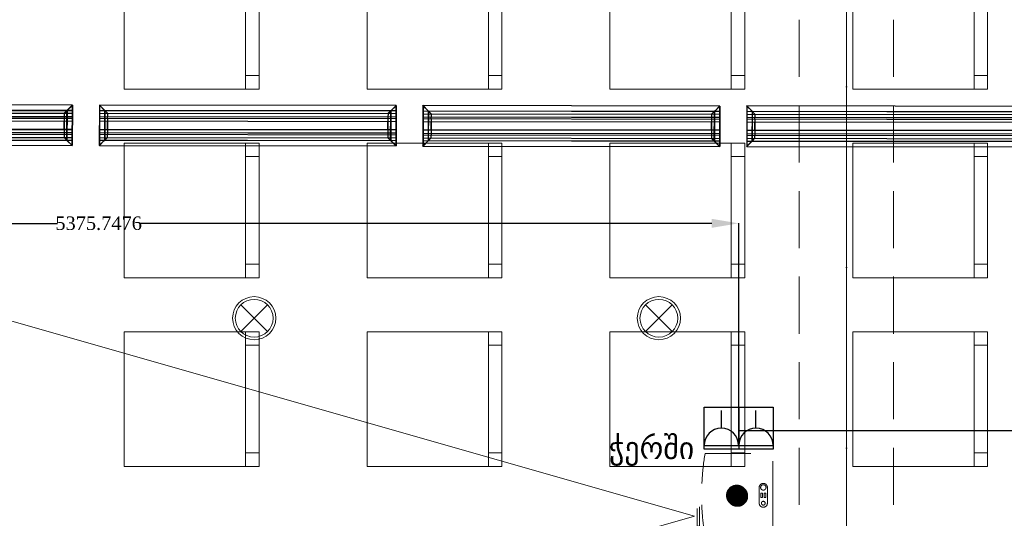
# Model space of a CAD drawing. Header units: millimetres. Extents: x 0 to 88385, y 0 to 41127.
# Tile 161 of 244: x 70167 to 73817, y 29645 to 31496. Entities that reach past the tile are written whole.
import ezdxf
from ezdxf.enums import TextEntityAlignment as Align

# ---------------------------------------------------------------- set-up
doc = ezdxf.new("R2010")
doc.units = ezdxf.units.MM
doc.header["$MEASUREMENT"] = 0
for name, pattern in [('Dot & Dashed', [670.277762, 317.5, -176.388889, 0, -176.388874]), ('Hidden', [317.5, 211.666667, -105.833333]), ('Hidden Line', [391.222223, 282.222223, -109])]:
    doc.linetypes.add(name, pattern=pattern)
for name, color, linetype in [('- განათება', 7, 'Continuous'), ('- მექანიკური ნაწილი', 7, 'Continuous'), ('- საშტეფცელო როზეტები', 7, 'Continuous'), ('Edges', 7, 'Continuous'), ('Structural - Bearing', 7, 'Continuous'), ('Structural - Grid', 7, 'Continuous')]:
    doc.layers.add(name, color=color, linetype=linetype)
doc.layers.add('New_Interior - Furniture _Pen_No__1', color=7, linetype='Continuous', lineweight=13)
doc.layers.add('New_Interior - Furniture _Pen_No__20', color=1, linetype='Continuous', lineweight=0)
for name, color, linetype, lineweight, true_color in [('New_Interior - Lamp_Pen_No__77', 7, 'Continuous', 20, 0xffeb28), ('Structural - Bearing_Pen_No__81', 7, 'Continuous', 20, 0x6a6a6a), ('Structural - Grid_Pen_No__81', 7, 'Continuous', 20, 0x6a6a6a)]:
    doc.layers.add(name, color=color, linetype=linetype, lineweight=lineweight, true_color=true_color)
doc.styles.add('GENERATED_STYLE_2', font='txt')
doc.styles.get("Standard").update_dxf_attribs({"font": 'sylfaen.ttf'})
doc.dimstyles.get("Standard").update_dxf_attribs({"dimtxt": 0.18, "dimasz": 0.18, "dimexe": 0.18, "dimexo": 0.0625, "dimgap": 0.09, "dimtad": 0, "dimtih": 1, "dimtoh": 1, "dimdec": 4, "dimzin": 0, "dimdsep": 46, "dimtxsty": 'Standard', "dimcen": 0.09, "dimadec": 0, "dimazin": 0, "dimtfac": 1, "dimtdec": 4, "dimtofl": 0, "dimtmove": 0, "dimatfit": 3, "dimfxl": 1, "dimtolj": 1, "dimtzin": 0, "dimarcsym": 0})

# ---------------------------------------------------------------- blocks, each defined once
blk = doc.blocks.new('Standard grid marker_2')
at = {"layer": 'Structural - Grid_Pen_No__81', "color": 251, "linetype": 'Continuous', "lineweight": 20, "true_color": 0x6a6a6a}
blk.add_line((1000, 0), (27734.9, 0), dxfattribs=at)
at = {"layer": 'Structural - Grid_Pen_No__81', "color": 251, "lineweight": 20, "true_color": 0x6a6a6a, "style": 'GENERATED_STYLE_2'}
for tag, p in [('AC_MarkerText_1_0', (-1.5, -46.7)), ('AC_MarkerText_1_1', (28933.4, -46.7))]:
    blk.add_attdef(tag, text='', height=100, rotation=270, dxfattribs=at).set_placement(p, align=Align.TOP_CENTER)
blk = doc.blocks.new('Chair Layout 27')
at = {"layer": 'New_Interior - Furniture _Pen_No__1', "color": 7, "linetype": 'Continuous', "lineweight": 13}
for p, q in [((2150, -5450), (2150, -5400)), ((2550, -5450), (2550, -5400)), ((2850, -5450), (2850, -5400)), ((3250, -5450), (3250, -5400)), ((3550, -5450), (3550, -5400)), ((2100, -5450), (2600, -5450)), ((2800, -5450), (3300, -5450)), ((3500, -5450), (4000, -5450)), ((2150, -6350), (2150, -6300)), ((2550, -6350), (2550, -6300)), ((2850, -6350), (2850, -6300)), ((3250, -6350), (3250, -6300)), ((3550, -6350), (3550, -6300)), ((2100, -6350), (2600, -6350)), ((2800, -6350), (3300, -6350)), ((3500, -6350), (4000, -6350)), ((2150, -7250), (2150, -7200)), ((2550, -7250), (2550, -7200)), ((2850, -7250), (2850, -7200)), ((3250, -7250), (3250, -7200)), ((3550, -7250), (3550, -7200)), ((2100, -7250), (2600, -7250)), ((2800, -7250), (3300, -7250)), ((3500, -7250), (4000, -7250)), ((2150, -8150), (2150, -8100)), ((2550, -8150), (2550, -8100)), ((2850, -8150), (2850, -8100)), ((3250, -8150), (3250, -8100)), ((3550, -8150), (3550, -8100)), ((2100, -8150), (2600, -8150)), ((2800, -8150), (3300, -8150)), ((3500, -8150), (4000, -8150))]:
    blk.add_line(p, q, dxfattribs=at)
at = {"layer": 'New_Interior - Furniture _Pen_No__1', "color": 7, "linetype": 'Continuous', "lineweight": 13, "flags": 128}
for points in [[(2100, -5900), (2600, -5900), (2600, -5400), (2100, -5400)], [(2800, -5900), (3300, -5900), (3300, -5400), (2800, -5400)], [(3500, -5900), (4000, -5900), (4000, -5400), (3500, -5400)], [(2100, -6800), (2600, -6800), (2600, -6300), (2100, -6300)], [(2800, -6800), (3300, -6800), (3300, -6300), (2800, -6300)], [(3500, -6800), (4000, -6800), (4000, -6300), (3500, -6300)], [(2100, -7700), (2600, -7700), (2600, -7200), (2100, -7200)], [(2800, -7700), (3300, -7700), (3300, -7200), (2800, -7200)], [(3500, -7700), (4000, -7700), (4000, -7200), (3500, -7200)], [(2100, -8600), (2600, -8600), (2600, -8100), (2100, -8100)], [(2800, -8600), (3300, -8600), (3300, -8100), (2800, -8100)], [(3500, -8600), (4000, -8600), (4000, -8100), (3500, -8100)]]:
    blk.add_lwpolyline(points, close=True, dxfattribs=at)
blk = doc.blocks.new('Beam_3', base_point=(-11008.8, 14663))
at = {"layer": 'Structural - Bearing_Pen_No__81', "color": 251, "linetype": 'Dot & Dashed', "lineweight": 20, "true_color": 0x6a6a6a}
blk.add_line((-11008.8, 14663), (-11008.8, 39096.2), dxfattribs=at)
at = {"layer": 'Structural - Bearing_Pen_No__81', "color": 251, "linetype": 'Hidden', "lineweight": 20, "true_color": 0x6a6a6a}
for p, q in [((-11183.8, 26838), (-11183.8, 32488)), ((-10833.8, 26838), (-10833.8, 32488))]:
    blk.add_line(p, q, dxfattribs=at)
blk = doc.blocks.new('Projector 27')
at = {"layer": 'New_Interior - Furniture _Pen_No__20', "color": 1, "linetype": 'Hidden Line', "lineweight": 0}
for p, q in [((29.2, -20.3), (-29.2, -20.3)), ((7.6, -26.4), (-7.6, -26.4)), ((-7.6, -26.4), (-7.6, -32.5)), ((-7.6, -32.5), (7.6, -32.5)), ((7.6, -32.5), (7.6, -26.4)), ((-29.2, -50.8), (29.2, -50.8)), ((7.6, -38.6), (-7.6, -38.6)), ((-7.6, -38.6), (-7.6, -44.7)), ((-7.6, -44.7), (7.6, -44.7)), ((7.6, -44.7), (7.6, -38.6)), ((114.3, -271.7), (43.2, -271.7))]:
    blk.add_line(p, q, dxfattribs=at)
at = {"layer": 'New_Interior - Furniture _Pen_No__20', "color": 1, "linetype": 'Hidden Line', "lineweight": 0, "flags": 128}
blk.add_lwpolyline([(154.9, 0), (-154.9, 0), (-154.9, -251.5, 0.05028), (35.6, -263.5), (35.6, -271.7), (43.2, -271.7), (43.2, -280.6), (114.3, -280.6), (114.3, -271.7), (121.9, -271.7), (121.9, -256.3, 0.00877), (154.9, -251.5)], format="xyb", close=True, dxfattribs=at)
at = {"layer": 'New_Interior - Furniture _Pen_No__20', "color": 1, "linetype": 'Hidden Line', "lineweight": 0}
for centre, radius in [((-29.2, -35.5), 10), ((29.2, -35.5), 7)]:
    blk.add_circle(centre, radius, dxfattribs=at)
for centre, radius, start, end in [((-29.2, -35.6), 15.2, 90, 270), ((29.2, -35.6), 15.1, 270, 90), ((0, 687.3), 951.5, 272.1418, 277.3619)]:
    blk.add_arc(centre, radius, start, end, dxfattribs=at)
blk = doc.blocks.new('2-იანი ჩარჩო')
at = {"layer": '- საშტეფცელო როზეტები', "color": 5}
blk.add_line((8600.4, 3737), (8600.4, 3582), dxfattribs=at)
for points in [[(8472.1, 3582), (8472.1, 3737), (8600.4, 3737)], [(8600.4, 3737), (8728.7, 3737), (8728.7, 3582), (8600.4, 3582)], [(8600.4, 3582), (8472.1, 3582)]]:
    blk.add_lwpolyline(points, dxfattribs=at)
blk = doc.blocks.new('- საშტეფცელო როზეტი IP22')
at = {"layer": '- საშტეფცელო როზეტები', "color": 5}
for p, q in [((8536.7, 3822.7), (8536.7, 3888.1)), ((8472.6, 3758.6), (8600.9, 3758.6))]:
    blk.add_line(p, q, dxfattribs=at)
blk.add_arc((8536.7, 3758.6), 64.1, 0, 180, dxfattribs=at)
blk = doc.blocks.new('lineardiffplan')
at = {"layer": 'Edges'}
for p, q in [((392.8, 274.9), (392.8, 274.6)), ((393.1, 274.9), (392.8, 274.9)), ((422.8, 244.9), (392.8, 274.9)), ((392.8, 274.6), (392.9, 274.5)), ((392.9, 125.2), (392.9, 274.5)), ((412.4, 255), (392.9, 274.5)), ((393.1, 274.9), (393.2, 274.8)), ((393.2, 274.8), (412.7, 255.3)), ((1462.8, 244.9), (1492.8, 274.9)), ((1472.9, 255.3), (1492.4, 274.8)), ((1473.2, 254.9), (1492.8, 274.5)), ((1492.4, 274.8), (1492.5, 274.9)), ((1492.8, 274.9), (1492.5, 274.9)), ((1492.8, 274.5), (1492.8, 274.9)), ((1492.8, 274.5), (1492.8, 274.5)), ((1492.8, 125.4), (1492.8, 274.5)), ((1492.8, 255.3), (392.9, 255.3)), ((392.9, 254.9), (1492.8, 254.9)), ((392.9, 244.9), (1492.8, 244.9)), ((392.9, 233.2), (1492.8, 233.2)), ((392.9, 233), (1492.8, 233)), ((392.9, 226.8), (1492.8, 226.8)), ((392.9, 226.5), (1492.8, 226.5)), ((412.4, 144.7), (412.4, 255)), ((412.8, 254.6), (412.4, 255)), ((412.7, 255.3), (413.1, 254.9)), ((412.8, 145.1), (412.8, 254.6)), ((412.8, 254.6), (422.8, 244.6)), ((413.1, 254.9), (423.1, 244.9)), ((422.8, 244.6), (422.8, 244.9)), ((422.8, 244.9), (423.1, 244.9)), ((422.8, 244.6), (422.8, 244.6)), ((422.8, 244.6), (422.8, 233.2)), ((422.8, 233), (422.8, 233.2)), ((422.8, 226.8), (422.8, 233)), ((422.8, 226.5), (422.8, 226.8)), ((422.8, 214.9), (422.8, 226.5)), ((423.1, 244.9), (423.1, 244.9)), ((1472.5, 254.9), (1462.5, 244.9)), ((1462.5, 244.9), (1462.5, 244.9)), ((1462.5, 244.9), (1462.8, 244.9)), ((1462.8, 244.9), (1462.9, 244.6)), ((1462.8, 244.5), (1462.9, 244.6)), ((1462.8, 233.2), (1462.8, 244.5)), ((1462.8, 233), (1462.8, 233.2)), ((1462.8, 226.8), (1462.8, 233)), ((1462.8, 226.5), (1462.8, 226.8)), ((1462.8, 214.9), (1462.8, 226.5)), ((1462.9, 244.6), (1472.8, 254.5)), ((1472.9, 255.3), (1472.5, 254.9)), ((1472.8, 254.5), (1473.2, 254.9)), ((1472.8, 254.5), (1472.8, 145.3)), ((1473.2, 144.9), (1473.2, 254.9)), ((392.9, 214.9), (1492.8, 214.9)), ((1492.8, 214.8), (392.9, 214.8)), ((1492.8, 184.9), (392.9, 184.9)), ((422.4, 214.9), (422.3, 214.9)), ((422.4, 184.9), (422.3, 184.9)), ((422.8, 214.9), (422.4, 214.9)), ((422.8, 184.9), (422.4, 184.9)), ((422.8, 184.9), (422.8, 214.9)), ((423.2, 214.9), (422.8, 214.9)), ((423.2, 214.8), (422.8, 214.9)), ((422.8, 184.9), (423.2, 184.9)), ((422.8, 173.2), (422.8, 184.9)), ((423.2, 214.8), (423.2, 214.9)), ((423.2, 214.8), (423.2, 184.9)), ((1462.8, 214.9), (1462.4, 214.9)), ((1462.4, 214.9), (1462.4, 214.8)), ((1462.8, 214.9), (1462.4, 214.8)), ((1462.4, 184.9), (1462.4, 214.8)), ((1462.4, 184.9), (1462.8, 184.9)), ((1462.8, 214.9), (1462.8, 184.9)), ((1462.8, 214.9), (1463.2, 214.9)), ((1462.8, 173.2), (1462.8, 184.9)), ((1463.2, 184.9), (1462.8, 184.9)), ((1463.2, 214.9), (1463.3, 214.9)), ((1463.2, 184.9), (1463.3, 184.9)), ((392.8, 124.9), (422.8, 154.9)), ((392.9, 173.2), (1492.8, 173.2)), ((392.9, 173), (1492.8, 173)), ((392.9, 166.8), (1492.8, 166.8)), ((392.9, 166.5), (1492.8, 166.5)), ((392.9, 154.9), (1492.8, 154.9)), ((412.8, 145.1), (422.8, 155.1)), ((423.1, 154.8), (413.1, 144.9)), ((422.8, 173), (422.8, 173.2)), ((422.8, 173), (422.8, 166.8)), ((422.8, 166.5), (422.8, 166.8)), ((422.8, 155.1), (422.8, 166.5)), ((422.8, 154.9), (422.8, 155.1)), ((422.8, 155.1), (422.8, 155.1)), ((423.1, 154.8), (422.8, 154.9)), ((423.1, 154.8), (423.1, 154.9)), ((1462.5, 154.8), (1462.4, 154.9)), ((1462.8, 154.9), (1462.5, 154.8)), ((1462.5, 154.8), (1472.4, 144.9)), ((1462.8, 173), (1462.8, 173.2)), ((1462.8, 166.8), (1462.8, 173)), ((1462.8, 166.5), (1462.8, 166.8)), ((1462.8, 155.3), (1462.8, 166.5)), ((1462.9, 155.2), (1462.8, 155.3)), ((1462.9, 155.2), (1462.8, 154.9)), ((1462.8, 154.9), (1492.8, 124.9)), ((1472.8, 145.3), (1462.9, 155.2)), ((392.9, 125.2), (392.8, 125.1)), ((392.8, 125.1), (392.8, 124.9)), ((392.8, 124.9), (393.1, 124.9)), ((1492.8, 144.9), (392.9, 144.9)), ((392.9, 125.2), (412.4, 144.7)), ((392.9, 144.5), (1492.8, 144.5)), ((393.2, 124.9), (393.1, 124.9)), ((412.7, 144.5), (393.2, 124.9)), ((412.8, 145.1), (412.4, 144.7)), ((412.7, 144.5), (413.1, 144.9)), ((1472.4, 144.9), (1472.8, 144.5)), ((1473.2, 144.9), (1472.8, 145.3)), ((1472.8, 144.5), (1492.4, 124.9)), ((1473.2, 144.9), (1492.8, 125.4)), ((1492.4, 124.9), (1492.8, 124.9)), ((1492.4, 124.9), (1492.4, 124.9)), ((1492.8, 125.3), (1492.8, 125.4)), ((1492.8, 124.9), (1492.8, 125.3))]:
    blk.add_line(p, q, dxfattribs=at)
blk.add_lwpolyline([(393.2, 274.8), (1492.8, 274.8), (1492.8, 124.9), (393.2, 124.9)], close=True, dxfattribs=at)
blk = doc.blocks.new('Recessed Spot')
at = {"layer": 'New_Interior - Lamp_Pen_No__77', "color": 2, "linetype": 'Continuous', "lineweight": 20, "true_color": 0xffeb28}
for q in [(-49.5, 49.5), (49.5, 49.5), (-49.5, -49.5), (49.5, -49.5)]:
    blk.add_line((0, 0), q, dxfattribs=at)
at = {"layer": 'New_Interior - Lamp_Pen_No__77', "color": 2, "linetype": 'Continuous', "lineweight": 20, "true_color": 0xffeb28, "flags": 128}
blk.add_lwpolyline([(80, 0, 1), (-80, 0, 1)], format="xyb", close=True, dxfattribs=at)
at = {"layer": 'New_Interior - Lamp_Pen_No__77', "color": 2, "linetype": 'Continuous', "lineweight": 20, "true_color": 0xffeb28}
blk.add_circle((0, 0), 70, dxfattribs=at)
blk = doc.blocks.new('*D588')
at = {"layer": '- საშტეფცელო როზეტები', "color": 0, "lineweight": -2, "transparency": 16777216}
for p, q in [((67456.5, 29485.9), (67456.5, 30740.2)), ((67556.5, 30740), (70307.3, 30740)), ((72732.3, 30740), (70612.5, 30740)), ((72832.3, 29915.7), (72832.3, 30740.2))]:
    blk.add_line(p, q, dxfattribs=at)
at = {"layer": '- საშტეფცელო როზეტები', "color": 0, "transparency": 16777216}
for points in [[(67556.5, 30756.7), (67556.5, 30723.3), (67456.5, 30740)], [(72732.3, 30756.7), (72732.3, 30723.3), (72832.3, 30740)]]:
    blk.add_solid(points, dxfattribs=at)
at = {"layer": 'Defpoints', "color": 0, "transparency": 16777216}
for p in [(72832.3, 30740), (72832.3, 29915.6), (67456.5, 29485.9)]:
    blk.add_point(p, dxfattribs=at)
at = {"layer": '- საშტეფცელო როზეტები', "color": 0, "transparency": 16777216, "insert": (70459.9, 30740), "char_height": 50, "attachment_point": 5}
blk.add_mtext('\\A1;{\\fSylfaen|b0|i0|c0|p18;5375.7476}', dxfattribs=at)
blk = doc.blocks.new('*D589')
at = {"layer": '- საშტეფცელო როზეტები', "color": 0, "lineweight": -2, "transparency": 16777216}
for p, q in [((72832.3, 29971.5), (74089.8, 29971.5)), ((74089.6, 29871.5), (74089.6, 28385.7)), ((74089.6, 26988), (74089.6, 28334.3)), ((73283.6, 26888), (74089.8, 26888))]:
    blk.add_line(p, q, dxfattribs=at)
at = {"layer": '- საშტეფცელო როზეტები', "color": 0, "transparency": 16777216}
for points in [[(74072.9, 29871.5), (74106.3, 29871.5), (74089.6, 29971.5)], [(74072.9, 26988), (74106.3, 26988), (74089.6, 26888)]]:
    blk.add_solid(points, dxfattribs=at)
at = {"layer": 'Defpoints', "color": 0, "transparency": 16777216}
for p in [(72832.3, 29971.5), (73283.5, 26888), (74089.6, 26888)]:
    blk.add_point(p, dxfattribs=at)
at = {"layer": '- საშტეფცელო როზეტები', "color": 0, "transparency": 16777216, "insert": (74089.6, 28360), "char_height": 50, "attachment_point": 5}
blk.add_mtext('\\A1;{\\fSylfaen|b0|i0|c0|p18;3083.5190}', dxfattribs=at)

msp = doc.modelspace()

# ---------------------------------------------------------------- hatches: boundary and pattern name
at = {"layer": '- საშტეფცელო როზეტები'}
h = msp.add_hatch(dxfattribs=at)
h.set_pattern_fill('ANSI31', color=1)
h.set_pattern_definition([(45, (90883.70655, -1621.03127), (-0.08838834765, 0.08838834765), [])])
h.paths.add_polyline_path([(72865.59088, 29729.18284, 1), (72787.22798, 29729.18284, 1)])

# ---------------------------------------------------------------- linework, layer by layer
at = {"layer": '- საშტეფცელო როზეტები', "color": 1, "linetype": 'Continuous', "lineweight": 0}
for points in [[(72668.92776, 29652.89292), (67510.95219, 31128.19428)], [(72668.92776, 29652.89292), (67510.95219, 28177.59156)]]:
    msp.add_lwpolyline(points, close=True, dxfattribs=at)

# ---------------------------------------------------------------- block references
at = {"layer": '- განათება', "color": 2, "linetype": 'Continuous', "lineweight": 20, "true_color": 0xffeb28, "zscale": 1000}
for p in [(71036.5059, 30387.98097), (72536.5059, 30387.98097)]:
    msp.add_blockref('Recessed Spot', p, dxfattribs=at)
at = {"layer": '- მექანიკური ნაწილი', "xscale": -1, "rotation": 179.9146932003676}
for p in [(68869.85733, 31305.36726), (70069.92853, 31304.08533), (71269.46482, 31302.2613), (72469.53603, 31300.97936)]:
    msp.add_blockref('lineardiffplan', p, dxfattribs=at)
at = {"layer": '- საშტეფცელო როზეტები', "color": 5}
msp.add_blockref('2-იანი ჩარჩო', (64231.86821, 26320.67234), dxfattribs=at)
at = {"layer": '- საშტეფცელო როზეტები'}
for p in [(64231.37847, 26157.05897), (64359.64542, 26157.05897)]:
    msp.add_blockref('- საშტეფცელო როზეტი IP22', p, dxfattribs=at)
at = {"layer": '- საშტეფცელო როზეტები', "color": 1, "linetype": 'Hidden Line', "lineweight": 0, "zscale": 1000, "rotation": 270}
msp.add_blockref('Projector 27', (72959.11916, 29730.76333), dxfattribs=at)
at = {"layer": 'New_Interior - Furniture _Pen_No__1', "color": 7, "linetype": 'Continuous', "lineweight": 13, "xscale": -1, "zscale": 1000, "rotation": 270}
msp.add_blockref('Chair Layout 27', (79154.87867, 27737.98097), dxfattribs=at)
at = {"layer": 'Structural - Bearing', "color": 251, "lineweight": 20, "true_color": 0x6a6a6a}
msp.add_blockref('Beam_3', (73231.5059, 14662.98097), dxfattribs=at)
at = {"layer": 'Structural - Grid', "color": 8, "linetype": 'Continuous', "lineweight": 15, "zscale": 1000, "rotation": 90}
msp.add_blockref('Standard grid marker_2', (73231.5059, 11703.05519), dxfattribs=at)

# ---------------------------------------------------------------- texts
at = {"layer": '- საშტეფცელო როზეტები', "color": 5, "insert": (72667.86502, 29949.23659), "char_height": 83.964469, "attachment_point": 3, "rotation": 359.68932566}
msp.add_mtext_dynamic_manual_height_columns('ჭერში', width=710.9466492, gutter_width=1.70068, heights=[0], dxfattribs=at)

# ---------------------------------------------------------------- dimensions: what is measured, and where the dimension line sits
at = {"layer": '- საშტეფცელო როზეტები', "color": 1}
dim = msp.add_linear_dim(base=(72832.2535481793, 30740), p1=(67456.5059001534, 29485.8767374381), p2=(72832.2535481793, 29915.6159575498), text='{\\fSylfaen|b0|i0|c0|p18;<>}', dimstyle='Standard', override={"dimtxt": 50, "dimasz": 100}, dxfattribs=at)
dim.commit()
dim.dimension.update_dxf_attribs({"geometry": '*D588', "text_midpoint": (70459.8997535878, 30740), "dimtype": 160})
dim = msp.add_linear_dim(base=(74089.5942, 26887.98097), p1=(72832.25355, 29971.5), p2=(73283.5, 26887.98097), angle=270, text='{\\fSylfaen|b0|i0|c0|p18;<>}', dimstyle='Standard', override={"dimtxt": 50, "dimasz": 100}, dxfattribs=at)
dim.commit()
dim.dimension.update_dxf_attribs({"geometry": '*D589', "text_midpoint": (74089.5942, 28360), "dimtype": 160})

doc.saveas('drawing.dxf')
